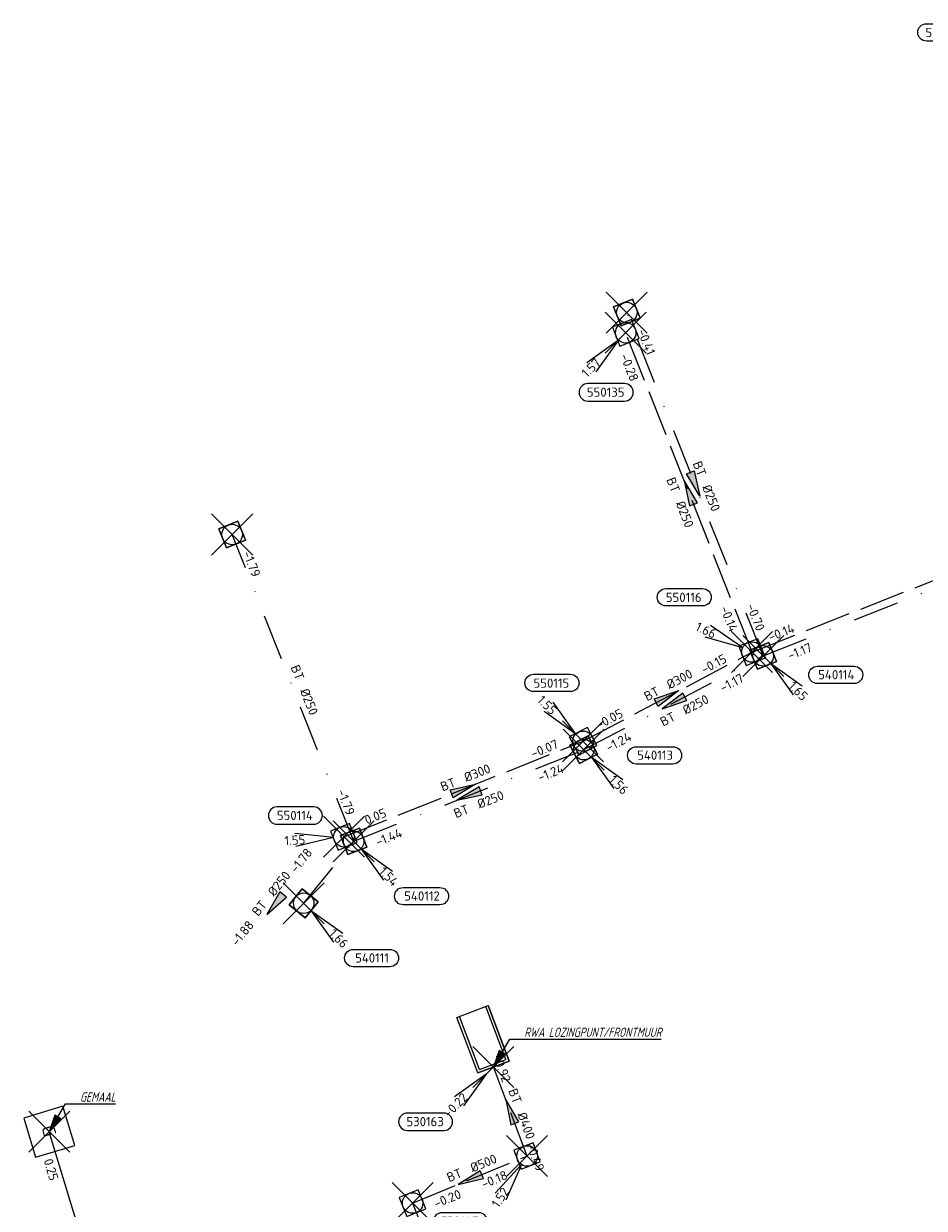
# Model space of a CAD drawing. Header units: metres. Extents: x 153343 to 157271, y 461673 to 467005.
# Tile 72 of 191: x 154616 to 154748, y 464770 to 464943. Entities that reach past the tile are written whole.
import ezdxf
from ezdxf.enums import TextEntityAlignment as Align
from ezdxf.lldxf.tags import DXFTag

# ---------------------------------------------------------------- set-up
doc = ezdxf.new("R2010")
doc.units = ezdxf.units.M
doc.header["$LTSCALE"] = 0.75
doc.header["$PDMODE"] = 3
doc.header["$PDSIZE"] = 3
doc.linetypes.add('RI-HWA_BETON', pattern=[11.4, 9, -2.4])
doc.linetypes.add('RI-VWA_BETON', pattern=[19, 9, -5, 0, -5])
doc.layers.get('0').update_dxf_attribs({"lineweight": 25})
doc.layers.get('defpoints').update_dxf_attribs({"lineweight": 25})
for name, color, linetype in [('B-OI-RI-AANPIJLING', 1, 'Continuous'), ('B-OI-RI-HWA_PUTNUMMER-S @ 0.75', 151, 'Continuous'), ('B-OI-RI-HWA_TRANSPORTLEIDING_BETON_300-G', 151, 'RI-HWA_BETON'), ('B-OI-RI-HWA_TRANSPORTLEIDING_BETON_400-G', 151, 'RI-HWA_BETON'), ('B-OI-RI-HWA_TRANSPORTLEIDING_BETON_500-G', 151, 'RI-HWA_BETON'), ('B-OI-RI-PERSLEIDING_TRANSPORTLEIDING_PVC_125-G', 210, 'RI-PERS'), ('B-OI-RI-VWA_PUTNUMMER-S @ 0.75', 33, 'Continuous'), ('gemaal', 7, 'Continuous')]:
    doc.layers.add(name, color=color, linetype=linetype)
for name, color, linetype, lineweight in [('B-OI-RI-HWA_RIOOLPUT_INSPECTIEPUT-S', 151, 'Continuous', 25), ('B-OI-RI-HWA_STROOMRICHTING-S @ 0.75', 151, 'Continuous', 25), ('B-OI-RI-HWA_TRANSPORTLEIDING_BETON_250-G', 151, 'RI-HWA_BETON', 18), ('B-OI-RI-HWA_UITSTROOMBAK-S @ 0.75', 151, 'Continuous', 25), ('B-OI-RI-PERSLEIDING_GEMAAL-S @ 0.75', 210, 'Continuous', 25), ('B-OI-RI-VWA_RIOOLPUT_INSPECTIEPUT_BETON-S', 33, 'Continuous', 25), ('B-OI-RI-VWA_STROOMRICHTING-S @ 0.75', 33, 'Continuous', 25), ('B-OI-RI-VWA_TRANSPORTLEIDING_BETON_250-G', 33, 'RI-VWA_BETON', 18), ('N-OI-RI-BIJZONDERDERHEDEN-T18', 134, 'Continuous', 18)]:
    doc.layers.add(name, color=color, linetype=linetype, lineweight=lineweight)
doc.layers.add('inspectieput', color=7, linetype='Continuous', plot=False)
doc.layers.add('rwa lozingpunt_frontmuur', color=7, linetype='Continuous', plot=False)
doc.styles.add('NLCS-ISO', font='isocpeur.ttf')
doc.styles.add('NLCS-ISO-M750-T18_CURSIEF', font='NLCS-ISO.ttf', dxfattribs={"oblique": 15, "height": 1.35})
doc.styles.get("Standard").update_dxf_attribs({"font": 'txt.shx'})
tags = doc.linetypes.add('RI-PERS', pattern='A,7,-2,["P",Standard,S=1.8,R=0,X=-0.5,Y=-0.9],-2,7,-2,[102,NLCS.SHX,S=1,R=180,X=0,Y=0],-2', length=22).pattern_tags.tags
tags[6] = DXFTag(74, 10)

# ---------------------------------------------------------------- blocks, each defined once
blk = doc.blocks.new('*U1666')
at = {"ltscale": 0.1}
blk.add_hatch(color=256, dxfattribs=at).paths.add_polyline_path([(-2.5, 0), (2.5, -0.83), (2.5, 0.83)])
at = {"ltscale": 0.1, "flags": 128}
blk.add_lwpolyline([(-2.5, 0), (2.5, -0.83), (2.5, 0.83)], close=True, dxfattribs=at)
at = {"ltscale": 0.1, "style": 'NLCS-ISO'}
for tag, p in [('BOBL', (-24.15, -3.24)), ('MAT', (-1, -3.74))]:
    blk.add_attdef(tag, text='', height=1.8, dxfattribs=at).set_placement(p, align=Align.BOTTOM_RIGHT)
for tag, p in [('DIA', (1, -3.74)), ('BOBR', (23.2, -3.23))]:
    blk.add_attdef(tag, text='', height=1.8, dxfattribs=at).set_placement(p, align=Align.BOTTOM_LEFT)
at = {"layer": 'defpoints', "ltscale": 0.1, "style": 'NLCS-ISO', "flags": 1}
blk.add_attdef('JVA', text='', height=1.8, dxfattribs=at).set_placement((0, -1), align=Align.TOP_CENTER)
blk = doc.blocks.new('*U1667')
at = {"ltscale": 0.1}
blk.add_hatch(color=256, dxfattribs=at).paths.add_polyline_path([(2.5, 0), (-2.5, -0.83), (-2.5, 0.83)])
at = {"ltscale": 0.1, "flags": 128}
blk.add_lwpolyline([(2.5, 0), (-2.5, -0.83), (-2.5, 0.83)], close=True, dxfattribs=at)
at = {"ltscale": 0.1, "style": 'NLCS-ISO'}
for tag, p in [('BOBL', (-35.5, 0)), ('MAT', (-1, 0.5))]:
    blk.add_attdef(tag, text='', height=1.8, dxfattribs=at).set_placement(p, align=Align.BOTTOM_RIGHT)
for tag, p in [('DIA', (1, 0.5)), ('BOBR', (34.56, -0.02))]:
    blk.add_attdef(tag, text='', height=1.8, dxfattribs=at).set_placement(p, align=Align.BOTTOM_LEFT)
at = {"layer": 'defpoints', "ltscale": 0.1, "style": 'NLCS-ISO', "flags": 1}
blk.add_attdef('JVA', text='', height=1.8, dxfattribs=at).set_placement((0, -1), align=Align.TOP_CENTER)
blk = doc.blocks.new('*U1668')
at = {"ltscale": 0.1}
blk.add_hatch(color=256, dxfattribs=at).paths.add_polyline_path([(2.5, 0), (-2.5, -0.83), (-2.5, 0.83)])
at = {"ltscale": 0.1, "flags": 128}
blk.add_lwpolyline([(2.5, 0), (-2.5, -0.83), (-2.5, 0.83)], close=True, dxfattribs=at)
at = {"ltscale": 0.1, "style": 'NLCS-ISO'}
for tag, p in [('BOBL', (-9.3, 0)), ('MAT', (-1, 0.5))]:
    blk.add_attdef(tag, text='', height=1.8, dxfattribs=at).set_placement(p, align=Align.BOTTOM_RIGHT)
for tag, p in [('DIA', (1, 0.5)), ('BOBR', (8.35, 0))]:
    blk.add_attdef(tag, text='', height=1.8, dxfattribs=at).set_placement(p, align=Align.BOTTOM_LEFT)
at = {"layer": 'defpoints', "ltscale": 0.1, "style": 'NLCS-ISO', "flags": 1}
blk.add_attdef('JVA', text='', height=1.8, dxfattribs=at).set_placement((0, -1), align=Align.TOP_CENTER)
blk = doc.blocks.new('*U1669')
at = {"ltscale": 0.1}
blk.add_hatch(color=256, dxfattribs=at).paths.add_polyline_path([(2.5, 0), (-2.5, -0.83), (-2.5, 0.83)])
at = {"ltscale": 0.1, "flags": 128}
blk.add_lwpolyline([(2.5, 0), (-2.5, -0.83), (-2.5, 0.83)], close=True, dxfattribs=at)
at = {"ltscale": 0.1, "style": 'NLCS-ISO'}
for tag, p in [('BOBL', (-15.78, 0)), ('MAT', (-1, 0.5))]:
    blk.add_attdef(tag, text='', height=1.8, dxfattribs=at).set_placement(p, align=Align.BOTTOM_RIGHT)
for tag, p in [('DIA', (1, 0.5)), ('BOBR', (14.84, 0))]:
    blk.add_attdef(tag, text='', height=1.8, dxfattribs=at).set_placement(p, align=Align.BOTTOM_LEFT)
at = {"layer": 'defpoints', "ltscale": 0.1, "style": 'NLCS-ISO', "flags": 1}
blk.add_attdef('JVA', text='', height=1.8, dxfattribs=at).set_placement((0, -1), align=Align.TOP_CENTER)
blk = doc.blocks.new('*U1664')
at = {"ltscale": 0.1}
blk.add_hatch(color=256, dxfattribs=at).paths.add_polyline_path([(-2.5, 0), (2.5, -0.83), (2.5, 0.83)])
at = {"ltscale": 0.1, "flags": 128}
blk.add_lwpolyline([(-2.5, 0), (2.5, -0.83), (2.5, 0.83)], close=True, dxfattribs=at)
at = {"ltscale": 0.1, "style": 'NLCS-ISO'}
for tag, p in [('BOBL', (-16.33, -3.24)), ('MAT', (-1, -3.74))]:
    blk.add_attdef(tag, text='', height=1.8, dxfattribs=at).set_placement(p, align=Align.BOTTOM_RIGHT)
for tag, p in [('DIA', (1, -3.74)), ('BOBR', (15.39, -3.24))]:
    blk.add_attdef(tag, text='', height=1.8, dxfattribs=at).set_placement(p, align=Align.BOTTOM_LEFT)
at = {"layer": 'defpoints', "ltscale": 0.1, "style": 'NLCS-ISO', "flags": 1}
blk.add_attdef('JVA', text='', height=1.8, dxfattribs=at).set_placement((0, -1), align=Align.TOP_CENTER)
blk = doc.blocks.new('*U1651')
at = {"ltscale": 0.1}
blk.add_hatch(color=256, dxfattribs=at).paths.add_polyline_path([(2.5, 0), (-2.5, -0.83), (-2.5, 0.83)])
at = {"ltscale": 0.1, "flags": 128}
blk.add_lwpolyline([(2.5, 0), (-2.5, -0.83), (-2.5, 0.83)], close=True, dxfattribs=at)
at = {"ltscale": 0.1, "style": 'NLCS-ISO'}
for tag, p in [('BOBL', (-26.7, 0)), ('MAT', (-1, 0.5))]:
    blk.add_attdef(tag, text='', height=1.8, dxfattribs=at).set_placement(p, align=Align.BOTTOM_RIGHT)
for tag, p in [('DIA', (1, 0.5)), ('BOBR', (25.75, -0.01))]:
    blk.add_attdef(tag, text='', height=1.8, dxfattribs=at).set_placement(p, align=Align.BOTTOM_LEFT)
at = {"layer": 'defpoints', "ltscale": 0.1, "style": 'NLCS-ISO', "flags": 1}
blk.add_attdef('JVA', text='', height=1.8, dxfattribs=at).set_placement((0, -1), align=Align.TOP_CENTER)
blk = doc.blocks.new('*U1646')
at = {"ltscale": 0.1}
blk.add_hatch(color=256, dxfattribs=at).paths.add_polyline_path([(-2.5, 0), (2.5, -0.83), (2.5, 0.83)])
at = {"ltscale": 0.1, "flags": 128}
blk.add_lwpolyline([(-2.5, 0), (2.5, -0.83), (2.5, 0.83)], close=True, dxfattribs=at)
at = {"ltscale": 0.1, "style": 'NLCS-ISO'}
for tag, p in [('BOBL', (-33.78, -3.24)), ('MAT', (-1, -3.74))]:
    blk.add_attdef(tag, text='', height=1.8, dxfattribs=at).set_placement(p, align=Align.BOTTOM_RIGHT)
for tag, p in [('DIA', (1, -3.74)), ('BOBR', (32.84, -3.23))]:
    blk.add_attdef(tag, text='', height=1.8, dxfattribs=at).set_placement(p, align=Align.BOTTOM_LEFT)
at = {"layer": 'defpoints', "ltscale": 0.1, "style": 'NLCS-ISO', "flags": 1}
blk.add_attdef('JVA', text='', height=1.8, dxfattribs=at).set_placement((0, -1), align=Align.TOP_CENTER)
blk = doc.blocks.new('*U1647')
at = {"ltscale": 0.1}
blk.add_hatch(color=256, dxfattribs=at).paths.add_polyline_path([(-2.5, 0), (2.5, -0.83), (2.5, 0.83)])
at = {"ltscale": 0.1, "flags": 128}
blk.add_lwpolyline([(-2.5, 0), (2.5, -0.83), (2.5, 0.83)], close=True, dxfattribs=at)
at = {"ltscale": 0.1, "style": 'NLCS-ISO'}
for tag, p in [('BOBL', (-10.41, -3.24)), ('MAT', (-1, -3.74))]:
    blk.add_attdef(tag, text='', height=1.8, dxfattribs=at).set_placement(p, align=Align.BOTTOM_RIGHT)
for tag, p in [('DIA', (1, -3.74)), ('BOBR', (9.46, -3.24))]:
    blk.add_attdef(tag, text='', height=1.8, dxfattribs=at).set_placement(p, align=Align.BOTTOM_LEFT)
at = {"layer": 'defpoints', "ltscale": 0.1, "style": 'NLCS-ISO', "flags": 1}
blk.add_attdef('JVA', text='', height=1.8, dxfattribs=at).set_placement((0, -1), align=Align.TOP_CENTER)
blk = doc.blocks.new('*U1648')
at = {"ltscale": 0.1, "style": 'NLCS-ISO'}
for tag, p in [('BOBL', (-22.85, 0)), ('MAT', (-1, 0.5))]:
    blk.add_attdef(tag, text='', height=1.8, dxfattribs=at).set_placement(p, align=Align.BOTTOM_RIGHT)
for tag, p in [('DIA', (1, 0.5)), ('BOBR', (21.9, -0.01))]:
    blk.add_attdef(tag, text='', height=1.8, dxfattribs=at).set_placement(p, align=Align.BOTTOM_LEFT)
at = {"layer": 'defpoints', "ltscale": 0.1, "style": 'NLCS-ISO', "flags": 1}
blk.add_attdef('JVA', text='', height=1.8, dxfattribs=at).set_placement((0, -1), align=Align.TOP_CENTER)
blk = doc.blocks.new('*U1649')
at = {"ltscale": 0.1}
blk.add_hatch(color=256, dxfattribs=at).paths.add_polyline_path([(-2.5, 0), (2.5, -0.83), (2.5, 0.83)])
at = {"ltscale": 0.1, "flags": 128}
blk.add_lwpolyline([(-2.5, 0), (2.5, -0.83), (2.5, 0.83)], close=True, dxfattribs=at)
at = {"ltscale": 0.1, "style": 'NLCS-ISO'}
for tag, p in [('BOBL', (-14.82, -3.24)), ('MAT', (-1, -3.74))]:
    blk.add_attdef(tag, text='', height=1.8, dxfattribs=at).set_placement(p, align=Align.BOTTOM_RIGHT)
for tag, p in [('DIA', (1, -3.74)), ('BOBR', (13.88, -3.24))]:
    blk.add_attdef(tag, text='', height=1.8, dxfattribs=at).set_placement(p, align=Align.BOTTOM_LEFT)
at = {"layer": 'defpoints', "ltscale": 0.1, "style": 'NLCS-ISO', "flags": 1}
blk.add_attdef('JVA', text='', height=1.8, dxfattribs=at).set_placement((0, -1), align=Align.TOP_CENTER)
blk = doc.blocks.new('*U80')
at = {"ltscale": 0.1}
blk.add_hatch(color=256, dxfattribs=at).paths.add_polyline_path([(-2.5, 0), (2.5, -0.83), (2.5, 0.83)])
at = {"ltscale": 0.1, "flags": 128}
blk.add_lwpolyline([(-2.5, 0), (2.5, -0.83), (2.5, 0.83)], close=True, dxfattribs=at)
at = {"ltscale": 0.1, "style": 'NLCS-ISO'}
for tag, p in [('BOBL', (-5.66, 0)), ('MAT', (-1, 0.5))]:
    blk.add_attdef(tag, text='', height=1.8, dxfattribs=at).set_placement(p, align=Align.BOTTOM_RIGHT)
for tag, p in [('DIA', (1, 0.5)), ('BOBR', (7.22, 0))]:
    blk.add_attdef(tag, text='', height=1.8, dxfattribs=at).set_placement(p, align=Align.BOTTOM_LEFT)
at = {"layer": 'defpoints', "ltscale": 0.1, "style": 'NLCS-ISO', "flags": 1}
blk.add_attdef('JVA', text='', height=1.8, dxfattribs=at).set_placement((0, -1), align=Align.TOP_CENTER)
blk = doc.blocks.new('*U1434')
at = {"ltscale": 0.1}
blk.add_hatch(color=256, dxfattribs=at).paths.add_polyline_path([(-2.5, 0), (2.5, -0.83), (2.5, 0.83)])
at = {"ltscale": 0.1, "flags": 128}
blk.add_lwpolyline([(-2.5, 0), (2.5, -0.83), (2.5, 0.83)], close=True, dxfattribs=at)
at = {"ltscale": 0.1, "style": 'NLCS-ISO'}
for tag, p in [('MAT', (-1, 0.5)), ('BOBL', (-2.73, -3.24))]:
    blk.add_attdef(tag, text='', height=1.8, dxfattribs=at).set_placement(p, align=Align.BOTTOM_RIGHT)
for tag, p in [('DIA', (1, 0.5)), ('BOBR', (1.79, -3.24))]:
    blk.add_attdef(tag, text='', height=1.8, dxfattribs=at).set_placement(p, align=Align.BOTTOM_LEFT)
at = {"layer": 'defpoints', "ltscale": 0.1, "style": 'NLCS-ISO', "flags": 1}
blk.add_attdef('JVA', text='', height=1.8, dxfattribs=at).set_placement((0, -1), align=Align.TOP_CENTER)
blk = doc.blocks.new('B-SRI-PUT_HWA-SO')
at = {"lineweight": -3, "flags": 128}
blk.add_lwpolyline([(-2, -2), (2, -2), (2, 2), (-2, 2)], close=True, dxfattribs=at)
at = {"lineweight": -3}
blk.add_circle((0, 0), 2, dxfattribs=at)
blk = doc.blocks.new('*U904')
for q in [(-7.6, -5.83), (-5.83, -7.6)]:
    blk.add_line((-1.41, -1.41), q)
blk.add_lwpolyline([(-7.39, -13.31), (-0.23, -13.31, 1), (-0.23, -9.92), (-7.39, -9.92, 1)], format="xyb", close=True)
at = {"ltscale": 0.1, "style": 'NLCS-ISO'}
blk.add_attdef('PUTHGT', text='', height=1.8, rotation=45, dxfattribs=at).set_placement((-8.44, -8.48), align=Align.MIDDLE_LEFT)
blk.add_attdef('PUTNR', text='', height=1.8, dxfattribs=at).set_placement((-3.91, -9.78), align=Align.MIDDLE_CENTER)
blk = doc.blocks.new('*U896')
for q in [(-8.07, 5.17), (-9.13, 2.91)]:
    blk.add_line((-1.81, 0.85), q)
blk.add_lwpolyline([(-16.81, 12.39), (-9.65, 12.39, -1), (-9.65, 9.01), (-16.81, 9.01, -1)], format="xyb", close=True)
at = {"ltscale": 0.1, "style": 'NLCS-ISO'}
blk.add_attdef('PUTNR', text='', height=1.8, dxfattribs=at).set_placement((-13.33, 10.67), align=Align.MIDDLE_CENTER)
blk.add_attdef('PUTHGT', text='', height=1.8, rotation=334.8308, dxfattribs=at).set_placement((-10.82, 5.12), align=Align.MIDDLE_LEFT)
blk = doc.blocks.new('*U897')
for q in [(-5.83, 7.6), (-7.6, 5.83)]:
    blk.add_line((-1.41, 1.41), q)
blk.add_lwpolyline([(-9.65, 13.06), (-2.49, 13.06, -1), (-2.49, 9.68), (-9.65, 9.68, -1)], format="xyb", close=True)
at = {"ltscale": 0.1, "style": 'NLCS-ISO'}
blk.add_attdef('PUTNR', text='', height=1.8, dxfattribs=at).set_placement((-6.17, 11.34), align=Align.MIDDLE_CENTER)
blk.add_attdef('PUTHGT', text='', height=1.8, rotation=315, dxfattribs=at).set_placement((-8.44, 8.48), align=Align.MIDDLE_LEFT)
blk = doc.blocks.new('*U898')
for q in [(-9.56, 0.64), (-9.4, -1.86)]:
    blk.add_line((-2, -0.13), q)
blk.add_lwpolyline([(-13.05, 2.46), (-5.89, 2.46, 1), (-5.89, 5.84), (-13.05, 5.84, 1)], format="xyb", close=True)
at = {"ltscale": 0.1, "style": 'NLCS-ISO'}
blk.add_attdef('PUTNR', text='', height=1.8, dxfattribs=at).set_placement((-9.57, 5.98), align=Align.MIDDLE_CENTER)
blk.add_attdef('PUTHGT', text='', height=1.8, rotation=3.691, dxfattribs=at).set_placement((-11.94, -0.8), align=Align.MIDDLE_LEFT)
blk = doc.blocks.new('SRI-GEMAAL-SO')
at = {"lineweight": -3, "flags": 128}
blk.add_lwpolyline([(-4, -4), (4, -4), (4, 4), (-4, 4)], close=True, dxfattribs=at)
at = {"ltscale": 0.1, "style": 'NLCS-ISO'}
blk.add_text('G', height=2.5, dxfattribs=at).set_placement((-0.17, -0.01), align=Align.MIDDLE_CENTER)
blk = doc.blocks.new('*U260')
for q in [(-5.83, 7.6), (-7.6, 5.83)]:
    blk.add_line((-1.41, 1.41), q)
blk.add_lwpolyline([(-16.81, 12.39), (-9.65, 12.39, -1), (-9.65, 9.01), (-16.81, 9.01, -1)], format="xyb", close=True)
at = {"ltscale": 0.1, "style": 'NLCS-ISO'}
blk.add_attdef('PUTNR', text='', height=1.8, dxfattribs=at).set_placement((-13.33, 10.67), align=Align.MIDDLE_CENTER)
blk.add_attdef('PUTHGT', text='', height=1.8, rotation=315, dxfattribs=at).set_placement((-8.44, 8.48), align=Align.MIDDLE_LEFT)
blk = doc.blocks.new('*U894')
for q in [(5.83, -7.6), (7.6, -5.83)]:
    blk.add_line((1.41, -1.41), q)
blk.add_lwpolyline([(17.73, -5.39), (10.57, -5.39, -1), (10.57, -2.01), (17.73, -2.01, -1)], format="xyb", close=True)
at = {"ltscale": 0.1, "style": 'NLCS-ISO'}
blk.add_attdef('PUTNR', text='', height=1.8, dxfattribs=at).set_placement((14.25, -1.87), align=Align.MIDDLE_CENTER)
blk.add_attdef('PUTHGT', text='', height=1.8, rotation=315, dxfattribs=at).set_placement((5.39, -5.43), align=Align.MIDDLE_LEFT)
blk = doc.blocks.new('*U886')
for q in [(5.83, -7.6), (7.6, -5.83)]:
    blk.add_line((1.41, -1.41), q)
blk.add_lwpolyline([(17.38, -2.8), (10.22, -2.8, -1), (10.22, 0.58), (17.38, 0.58, -1)], format="xyb", close=True)
at = {"ltscale": 0.1, "style": 'NLCS-ISO'}
blk.add_attdef('PUTNR', text='', height=1.8, dxfattribs=at).set_placement((13.9, 0.72), align=Align.MIDDLE_CENTER)
blk.add_attdef('PUTHGT', text='', height=1.8, rotation=315, dxfattribs=at).set_placement((5.39, -5.43), align=Align.MIDDLE_LEFT)
blk = doc.blocks.new('*U321')
for q in [(5.83, -7.6), (7.6, -5.83)]:
    blk.add_line((1.41, -1.41), q)
blk.add_lwpolyline([(16.81, -12.39), (9.65, -12.39, -1), (9.65, -9.01), (16.81, -9.01, -1)], format="xyb", close=True)
at = {"ltscale": 0.1, "style": 'NLCS-ISO'}
blk.add_attdef('PUTHGT', text='', height=1.8, rotation=315, dxfattribs=at).set_placement((5.39, -5.43), align=Align.MIDDLE_LEFT)
blk.add_attdef('PUTNR', text='', height=1.8, dxfattribs=at).set_placement((13.33, -8.87), align=Align.MIDDLE_CENTER)
blk = doc.blocks.new('SRI-UITSTROOMBAK-SO')
at = {"color": 7}
for p, q in [((-3.25, 11.56), (3.25, 11.56)), ((-3.25, 0), (-3.25, 11.56)), ((-2.75, 0.5), (-2.75, 11.56)), ((2.75, 0.5), (2.75, 11.56)), ((3.25, 0), (3.25, 11.56)), ((-3.25, 0), (3.25, 0)), ((-2.75, 0.5), (2.75, 0.5))]:
    blk.add_line(p, q, dxfattribs=at)
at = {"flags": 128}
blk.add_lwpolyline([(-3.25, 11.56), (3.25, 11.56), (3.25, 0), (-3.25, 0)], close=True, dxfattribs=at)
blk = doc.blocks.new('*U241')
for q in [(-7.6, -5.83), (-5.83, -7.6)]:
    blk.add_line((-1.41, -1.41), q)
blk.add_lwpolyline([(-16.81, -12.39), (-9.65, -12.39, 1), (-9.65, -9.01), (-16.81, -9.01, 1)], format="xyb", close=True)
at = {"ltscale": 0.1, "style": 'NLCS-ISO'}
blk.add_attdef('PUTHGT', text='', height=1.8, rotation=45, dxfattribs=at).set_placement((-8.44, -8.48), align=Align.MIDDLE_LEFT)
blk.add_attdef('PUTNR', text='', height=1.8, dxfattribs=at).set_placement((-13.33, -8.87), align=Align.MIDDLE_CENTER)
blk = doc.blocks.new('*U792')
for q in [(-6.23, -7.28), (-4.14, -8.64)]:
    blk.add_line((-1.09, -1.68), q)
blk.add_lwpolyline([(-16.59, -14.45), (-9.43, -14.45, 1), (-9.43, -11.06), (-16.59, -11.06, 1)], format="xyb", close=True)
at = {"ltscale": 0.1, "style": 'NLCS-ISO'}
blk.add_attdef('PUTHGT', text='', height=1.8, rotation=56.924, dxfattribs=at).set_placement((-6.51, -10.04), align=Align.MIDDLE_LEFT)
blk.add_attdef('PUTNR', text='', height=1.8, dxfattribs=at).set_placement((-13.11, -10.92), align=Align.MIDDLE_CENTER)
blk = doc.blocks.new('B-SRI-PUT_VWA-SO')
at = {"flags": 128}
blk.add_lwpolyline([(-2, 2), (2, 2), (2, -2), (-2, -2)], close=True, dxfattribs=at)
at = {"lineweight": -3, "flags": 128}
blk.add_lwpolyline([(2, -2), (2, 2), (-2, 2), (-2, -2)], close=True, dxfattribs=at)
at = {"lineweight": -3}
blk.add_circle((0, 0), 2, dxfattribs=at)

msp = doc.modelspace()

# ---------------------------------------------------------------- linework, layer by layer
at = {"layer": 'B-OI-RI-AANPIJLING', "transparency": 33554610, "flags": 128}
for points in [[(154684.8, 464790.53), (154686.5, 464792.43), (154685.62, 464792.94), (154684.8, 464790.53), (154685.77, 464792.86), (154685.92, 464792.77), (154684.8, 464790.53), (154686.21, 464792.6), (154686.36, 464792.51), (154684.8, 464790.53), (154687.19, 464794.61), (154709.36, 464794.61)], [(154619.81, 464781.06), (154621.51, 464782.96), (154620.63, 464783.47), (154619.81, 464781.06), (154620.78, 464783.39), (154620.93, 464783.3), (154619.81, 464781.06), (154621.22, 464783.13), (154621.37, 464783.04), (154619.81, 464781.06), (154622.2, 464785.14), (154629.51, 464785.14)]]:
    msp.add_lwpolyline(points, dxfattribs=at)
at = {"layer": 'B-OI-RI-HWA_TRANSPORTLEIDING_BETON_250-G', "transparency": 33554610}
for q in [(154704.15, 464897.94), (154785.19, 464875.93)]:
    msp.add_line((154722.63, 464851.23), q, dxfattribs=at)
at = {"layer": 'B-OI-RI-HWA_TRANSPORTLEIDING_BETON_300-G', "transparency": 33554610}
for p, q in [((154697.91, 464838.18), (154722.63, 464851.23)), ((154662.92, 464824.2), (154697.91, 464838.18))]:
    msp.add_line(p, q, dxfattribs=at)
at = {"layer": 'B-OI-RI-HWA_TRANSPORTLEIDING_BETON_400-G', "transparency": 33554610}
for p, q in [((154689.72, 464777.5), (154684.8, 464790.53)), ((154672.97, 464770.62), (154685.07, 464740.5))]:
    msp.add_line(p, q, dxfattribs=at)
at = {"layer": 'B-OI-RI-HWA_TRANSPORTLEIDING_BETON_500-G', "transparency": 33554610}
msp.add_line((154672.97, 464770.62), (154689.72, 464777.5), dxfattribs=at)
at = {"layer": 'B-OI-RI-PERSLEIDING_TRANSPORTLEIDING_PVC_125-G', "transparency": 33554610}
msp.add_line((154630.98, 464744.21), (154619.81, 464781.06), dxfattribs=at)
at = {"layer": 'B-OI-RI-VWA_TRANSPORTLEIDING_BETON_250-G', "transparency": 33554610}
for p, q in [((154724.27, 464850.67), (154704.31, 464900.9)), ((154724.27, 464850.67), (154784.42, 464874.46)), ((154664.35, 464823.54), (154646.57, 464868.43)), ((154698.02, 464836.95), (154724.27, 464850.67)), ((154664.35, 464823.54), (154698.02, 464836.95)), ((154657.04, 464814.48), (154664.35, 464823.54))]:
    msp.add_line(p, q, dxfattribs=at)
at = {"layer": 'gemaal', "color": 0, "transparency": 33554610}
msp.add_point((154619.81, 464781.06), dxfattribs=at)
at = {"layer": 'inspectieput', "color": 0, "transparency": 33554610}
for p in [(154704.31, 464900.9), (154704.15, 464897.94), (154646.57, 464868.43), (154722.63, 464851.23), (154724.27, 464850.67), (154697.91, 464838.18), (154698.02, 464836.95), (154662.92, 464824.2), (154664.35, 464823.54), (154657.04, 464814.48), (154689.72, 464777.5), (154672.97, 464770.62)]:
    msp.add_point(p, dxfattribs=at)
at = {"layer": 'rwa lozingpunt_frontmuur', "color": 0, "transparency": 33554610}
msp.add_point((154684.8, 464790.53), dxfattribs=at)

# ---------------------------------------------------------------- block references
at = {"layer": 'B-OI-RI-HWA_PUTNUMMER-S @ 0.75', "color": 0, "transparency": 33554610}
ref = msp.add_blockref('*U904', (154704.15, 464897.94), dxfattribs=dict(at, xscale=0.75, yscale=0.75, zscale=0.75))
ref.add_attrib('PUTNR', '550135', dxfattribs={"layer": '0', "ltscale": 0.1, "height": 1.35, "style": 'NLCS-ISO'}).set_placement((154701.22, 464889.25), align=Align.MIDDLE_CENTER)
ref.add_attrib('PUTHGT', '1.57', dxfattribs={"layer": '0', "ltscale": 0.1, "height": 1.35, "rotation": 45, "style": 'NLCS-ISO'}).set_placement((154698.01, 464891.77), align=Align.MIDDLE_LEFT)
at = {"layer": 'B-OI-RI-HWA_PUTNUMMER-S @ 0.75', "color": 0, "transparency": 33554610, "xscale": 0.75, "yscale": 0.75, "zscale": 0.75}
for name, p, values in [('*U896', (154722.63, 464851.23), {'PUTNR': '550116', 'PUTHGT': '1.66'}), ('*U897', (154697.91, 464838.18), {'PUTNR': '550115', 'PUTHGT': '1.55'})]:
    msp.add_blockref(name, p, dxfattribs=at).add_auto_attribs(values)
at = {"layer": 'B-OI-RI-HWA_PUTNUMMER-S @ 0.75', "color": 0, "transparency": 33554610}
ref = msp.add_blockref('*U898', (154662.92, 464824.2), dxfattribs=dict(at, xscale=0.75, yscale=0.75, zscale=0.75))
ref.add_attrib('PUTNR', '550114', dxfattribs={"layer": '0', "ltscale": 0.1, "height": 1.35, "style": 'NLCS-ISO'}).set_placement((154655.74, 464827.33), align=Align.MIDDLE_CENTER)
ref.add_attrib('PUTHGT', '1.55', dxfattribs={"layer": '0', "ltscale": 0.1, "height": 1.35, "rotation": 3.691, "style": 'NLCS-ISO'}).set_placement((154654.23, 464823.62), align=Align.MIDDLE_LEFT)
ref = msp.add_blockref('*U241', (154684.8, 464790.53), dxfattribs=dict(at, xscale=0.75, yscale=0.75, zscale=0.75))
ref.add_attrib('PUTNR', '530163', dxfattribs={"layer": '0', "ltscale": 0.1, "height": 1.35, "style": 'NLCS-ISO'}).set_placement((154674.8, 464782.53), align=Align.MIDDLE_CENTER)
ref.add_attrib('PUTHGT', '-0.22', dxfattribs={"layer": '0', "ltscale": 0.1, "height": 1.35, "rotation": 45, "style": 'NLCS-ISO'}).set_placement((154677.8, 464783.5), align=Align.MIDDLE_LEFT)
ref = msp.add_blockref('*U792', (154689.72, 464777.5), dxfattribs=dict(at, xscale=0.75, yscale=0.75, zscale=0.75))
ref.add_attrib('PUTNR', '530145', dxfattribs={"layer": '0', "ltscale": 0.1, "height": 1.35, "style": 'NLCS-ISO'}).set_placement((154679.89, 464767.96), align=Align.MIDDLE_CENTER)
ref.add_attrib('PUTHGT', '1.52', dxfattribs={"layer": '0', "ltscale": 0.1, "height": 1.35, "rotation": 56.924, "style": 'NLCS-ISO'}).set_placement((154684.99, 464770.19), align=Align.MIDDLE_LEFT)
at = {"layer": 'B-OI-RI-HWA_RIOOLPUT_INSPECTIEPUT-S', "transparency": 33554610}
for p, xscale, yscale, zscale, rotation in [((154704.15, 464897.94), 0.7499999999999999, 0.7499999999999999, 0.7499999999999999, 291.5853678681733), ((154722.63, 464851.23), 0.7499999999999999, 0.7499999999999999, 0.7499999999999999, 111.5853678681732), ((154697.91, 464838.18), 0.7499999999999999, 0.7499999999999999, 0.7499999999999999, 27.83013880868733), ((154662.92, 464824.2), 0.7499999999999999, 0.7499999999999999, 0.7499999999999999, 21.77881985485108), ((154689.72, 464777.5), 0.75, 0.75, 0.75, 110.686043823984), ((154672.97, 464770.62), 0.75, 0.75, 0.75, 291.8866319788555)]:
    msp.add_blockref('B-SRI-PUT_HWA-SO', p, dxfattribs=dict(at, xscale=xscale, yscale=yscale, zscale=zscale, rotation=rotation))
at = {"layer": 'B-OI-RI-HWA_STROOMRICHTING-S @ 0.75', "color": 0, "transparency": 33554610, "xscale": 0.75, "yscale": 0.75, "zscale": 0.75}
for name, p, rotation, values in [('*U1666', (154713.39, 464874.59), 291.5853678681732, {'MAT': 'BT', 'DIA': '%%c250', 'BOBL': '-0.28', 'BOBR': '-0.14'}), ('*U1667', (154753.91, 464863.58), 21.54514625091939, {'MAT': 'BT', 'DIA': '%%c250', 'BOBL': '-0.14', 'BOBR': '-0.37'}), ('*U1668', (154710.27, 464844.71), 27.83013880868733, {'MAT': 'BT', 'DIA': '%%c300', 'BOBL': '-0.05', 'BOBR': '-0.15'}), ('*U1669', (154680.42, 464831.19), 21.77881985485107, {'MAT': 'BT', 'DIA': '%%c300', 'BOBL': '0.05', 'BOBR': '-0.07'}), ('*U80', (154687.26, 464784.02), 290.686043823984, {'MAT': 'BT', 'DIA': '%%c400', 'BOBL': '-0.92', 'BOBR': '-0.49'}), ('*U1434', (154681.35, 464774.06), 22.33022434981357, {'MAT': 'BT', 'DIA': '%%c500', 'BOBL': '-0.20', 'BOBR': '-0.18'})]:
    msp.add_blockref(name, p, dxfattribs=dict(at, rotation=rotation)).add_auto_attribs(values)
at = {"layer": 'B-OI-RI-HWA_UITSTROOMBAK-S @ 0.75', "color": 0, "transparency": 33554610, "xscale": 0.75, "yscale": 0.75, "zscale": 0.75, "rotation": 20.68604382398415}
msp.add_blockref('SRI-UITSTROOMBAK-SO', (154684.8, 464790.53), dxfattribs=at)
at = {"layer": 'B-OI-RI-PERSLEIDING_GEMAAL-S @ 0.75', "color": 0, "transparency": 33554610, "xscale": 0.75, "yscale": 0.75, "zscale": 0.75, "rotation": 286.8631455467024}
msp.add_blockref('SRI-GEMAAL-SO', (154619.81, 464781.06), dxfattribs=at)
at = {"layer": 'B-OI-RI-VWA_PUTNUMMER-S @ 0.75', "color": 0, "transparency": 33554610, "xscale": 0.75, "yscale": 0.75, "zscale": 0.75}
msp.add_blockref('*U260', (154760.76, 464933.87), dxfattribs=at).add_auto_attribs({'PUTNR': '540129', 'PUTHGT': '1.55'})
at = {"layer": 'B-OI-RI-VWA_PUTNUMMER-S @ 0.75', "color": 0, "transparency": 33554610}
ref = msp.add_blockref('*U894', (154724.27, 464850.67), dxfattribs=dict(at, xscale=0.75, yscale=0.75, zscale=0.75))
ref.add_attrib('PUTNR', '540114', dxfattribs={"layer": '0', "ltscale": 0.1, "height": 1.35, "style": 'NLCS-ISO'}).set_placement((154734.96, 464847.92), align=Align.MIDDLE_CENTER)
ref.add_attrib('PUTHGT', '1.65', dxfattribs={"layer": '0', "ltscale": 0.1, "height": 1.35, "rotation": 315, "style": 'NLCS-ISO'}).set_placement((154728.31, 464846.6), align=Align.MIDDLE_LEFT)
ref = msp.add_blockref('*U886', (154698.02, 464836.95), dxfattribs=dict(at, xscale=0.75, yscale=0.75, zscale=0.75))
ref.add_attrib('PUTNR', '540113', dxfattribs={"layer": '0', "ltscale": 0.1, "height": 1.35, "style": 'NLCS-ISO'}).set_placement((154708.45, 464836.14), align=Align.MIDDLE_CENTER)
ref.add_attrib('PUTHGT', '1.56', dxfattribs={"layer": '0', "ltscale": 0.1, "height": 1.35, "rotation": 315, "style": 'NLCS-ISO'}).set_placement((154702.06, 464832.88), align=Align.MIDDLE_LEFT)
ref = msp.add_blockref('*U321', (154664.35, 464823.54), dxfattribs=dict(at, xscale=0.75, yscale=0.75, zscale=0.75))
ref.add_attrib('PUTNR', '540112', dxfattribs={"layer": '0', "ltscale": 0.1, "height": 1.35, "style": 'NLCS-ISO'}).set_placement((154674.35, 464815.54), align=Align.MIDDLE_CENTER)
ref.add_attrib('PUTHGT', '1.54', dxfattribs={"layer": '0', "ltscale": 0.1, "height": 1.35, "rotation": 315, "style": 'NLCS-ISO'}).set_placement((154668.39, 464819.47), align=Align.MIDDLE_LEFT)
ref = msp.add_blockref('*U321', (154657.04, 464814.48), dxfattribs=dict(at, xscale=0.75, yscale=0.75, zscale=0.75))
ref.add_attrib('PUTNR', '540111', dxfattribs={"layer": '0', "ltscale": 0.1, "height": 1.35, "style": 'NLCS-ISO'}).set_placement((154667.04, 464806.48), align=Align.MIDDLE_CENTER)
ref.add_attrib('PUTHGT', '1.66', dxfattribs={"layer": '0', "ltscale": 0.1, "height": 1.35, "rotation": 315, "style": 'NLCS-ISO'}).set_placement((154661.08, 464810.41), align=Align.MIDDLE_LEFT)
at = {"layer": 'B-OI-RI-VWA_RIOOLPUT_INSPECTIEPUT_BETON-S', "transparency": 33554610}
for p, xscale, yscale, zscale, rotation in [((154704.31, 464900.9), 0.7499999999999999, 0.7499999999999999, 0.7499999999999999, 291.6714917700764), ((154646.57, 464868.43), 0.7499999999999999, 0.7499999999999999, 0.7499999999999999, 291.607493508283), ((154724.27, 464850.67), 0.75, 0.75, 0.75, 111.6714917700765), ((154698.02, 464836.95), 0.7499999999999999, 0.7499999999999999, 0.7499999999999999, 27.5945685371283), ((154664.35, 464823.54), 0.75, 0.75, 0.75, 111.607493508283), ((154657.04, 464814.48), 0.75, 0.75, 0.75, 51.10190908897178)]:
    msp.add_blockref('B-SRI-PUT_VWA-SO', p, dxfattribs=dict(at, xscale=xscale, yscale=yscale, zscale=zscale, rotation=rotation))
at = {"layer": 'B-OI-RI-VWA_STROOMRICHTING-S @ 0.75', "color": 0, "transparency": 33554610, "xscale": 0.75, "yscale": 0.75, "zscale": 0.75}
for name, p, rotation, values in [('*U1651', (154714.29, 464875.79), 291.6714917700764, {'MAT': 'BT', 'DIA': '%%c250', 'BOBL': '-0.41', 'BOBR': '-0.70'}), ('*U1646', (154754.35, 464862.57), 21.57935305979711, {'MAT': 'BT', 'DIA': '%%c250', 'BOBL': '-1.17', 'BOBR': '-0.86'}), ('*U1648', (154655.46, 464845.98), 291.607493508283, {'MAT': 'BT', 'DIA': '%%c250', 'BOBL': '-1.79', 'BOBR': '-1.79'}), ('*U1647', (154711.14, 464843.81), 27.5945685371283, {'MAT': 'BT', 'DIA': '%%c250', 'BOBL': '-1.24', 'BOBR': '-1.17'}), ('*U1649', (154681.18, 464830.24), 21.71627466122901, {'MAT': 'BT', 'DIA': '%%c250', 'BOBL': '-1.44', 'BOBR': '-1.24'}), ('*U80', (154652.84, 464814.3), 51.10190908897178, {'MAT': 'BT', 'DIA': '%%c250', 'BOBL': '-1.88', 'BOBR': '-1.78'}), ('*U1664', (154625.39, 464762.64), 286.8631455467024, {'MAT': 'PVC', 'DIA': '%%c125', 'BOBL': '0.25', 'BOBR': '0.30'})]:
    msp.add_blockref(name, p, dxfattribs=dict(at, rotation=rotation)).add_auto_attribs(values)

# ---------------------------------------------------------------- texts
at = {"layer": 'N-OI-RI-BIJZONDERDERHEDEN-T18', "transparency": 33554610, "style": 'NLCS-ISO-M750-T18_CURSIEF', "oblique": 15, "width": 0.8}
for s, p in [('RWA LOZINGPUNT/FRONTMUUR', (154689.3, 464794.93)), ('GEMAAL', (154624.31, 464785.46))]:
    msp.add_text(s, height=1.35, dxfattribs=at).set_placement(p)

doc.saveas('drawing.dxf')
